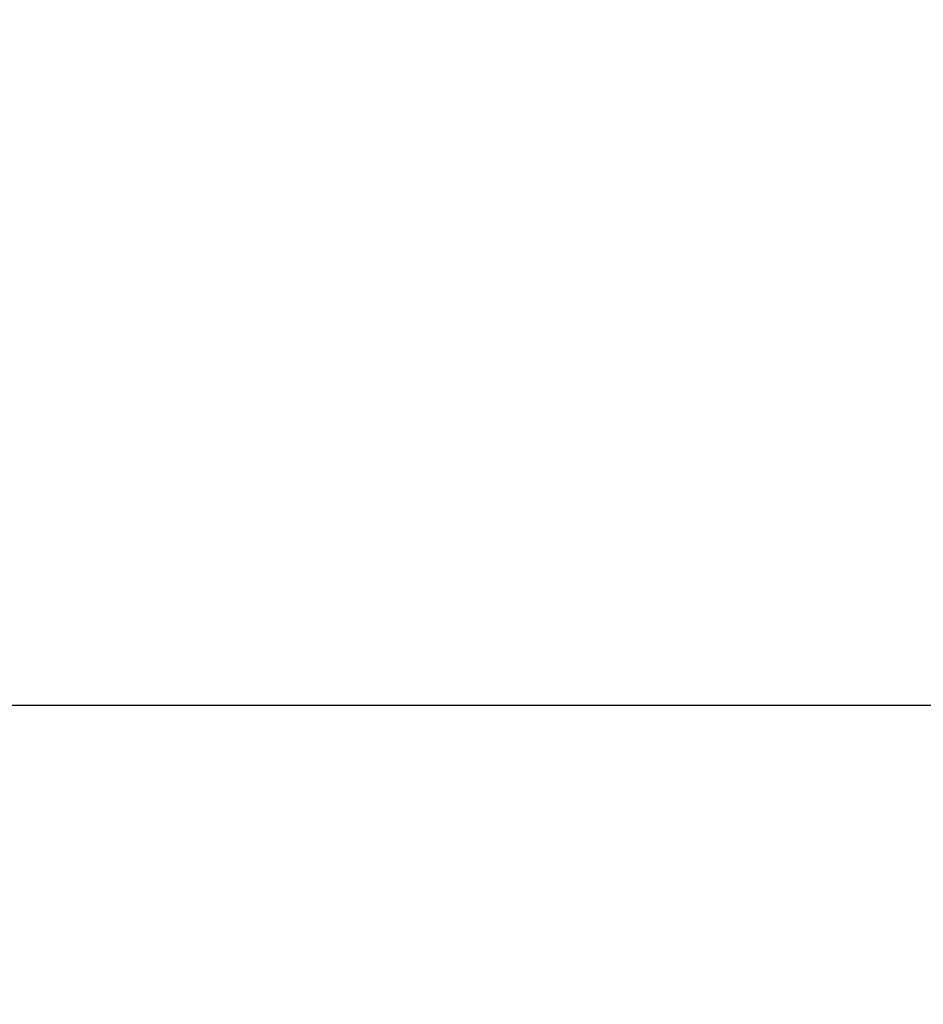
# Model space of a CAD drawing. Header units: millimetres. Extents: x -424979 to 718034, y -72486 to 344972.
# Tile 12 of 256: x 411292 to 412690, y 791 to 2315. Entities that reach past the tile are written whole.
import ezdxf
from ezdxf import colors
from ezdxf.entities.mleader import LeaderData, LeaderLine
from ezdxf.math import Vec2, Vec3

# ---------------------------------------------------------------- set-up
doc = ezdxf.new("R2010")
doc.units = ezdxf.units.MM
doc.header["$MEASUREMENT"] = 0
doc.layers.add('IS_KLIM Opis_Średnice', color=7, linetype='Continuous', lineweight=9)

msp = doc.modelspace()

# ---------------------------------------------------------------- leaders
at = {"layer": 'IS_KLIM Opis_Średnice', "ltscale": 30}
ml = msp.add_multileader_mtext('Standard', dxfattribs=at)
ml.set_content('{\\fArial|b0|i0|c238|p0;\\C7;Typ: Jednostka wewnętrzna \\P\\P\\pi0,l2.25,a0.5,sm1,q*;\\H0.916667x;\\C256;- moc chłodnicza z tabelą poniżej (płynna regulacja),\\P- spręż 0-90Pa, fabryczna nastawa 25Pa,\\P- min. cztery biegi, maksymalne ciśnienie akustyczne na \\A1;poszcz. biegach: 25/26/27/28 dB(A)\\P\\pi2.25,l0;- zasilanie z agregatu, sterownik przewodowy.', color=256)
ml.set_leader_properties()
ml.build(insert=Vec2(0, 0))
ml.multileader.update_dxf_attribs({"text_left_attachment_type": 6, "text_right_attachment_type": 6, "dogleg_length": 0.36, "arrow_head_size": 12})
ctx = ml.context
ctx.base_point, ctx.char_height, ctx.arrow_head_size, ctx.landing_gap_size, ctx.plane_origin = Vec3(399283.8, 1253.5), 600, 12, 6, Vec3(411122.5, -2258.9)
ctx.left_attachment, ctx.right_attachment = 6, 6
notes = []
notes.append((ctx, [(0, (1, 1, 0), (430719.7, 1253.5), (-1, 0), 1.08, [(0, [(430709.7, 1253.5)], 256, [])])]))
ctx.mtext.insert, ctx.mtext.width, ctx.mtext.defined_height, ctx.mtext.flow_direction = Vec3(399289.8, 2015.2), 35493.623, 5800, 5
ctx.mtext.has_bg_fill, ctx.mtext.bg_color, ctx.mtext.bg_scale_factor, ctx.mtext.bg_transparency, ctx.mtext.use_window_bg_color = 1, -939524096, 1.5, 0, 1
for ctx, leaders in notes:
    for number, flags, end, landing, length, lines in leaders:
        leader = LeaderData()
        leader.index, (leader.has_last_leader_line, leader.has_dogleg_vector, leader.attachment_direction) = number, flags
        leader.last_leader_point, leader.dogleg_vector, leader.dogleg_length = Vec3(end), Vec3(landing), length
        for number, points, colour, breaks in lines:
            line = LeaderLine()
            line.index, line.vertices, line.color, line.breaks = number, Vec3.list(points), colors.encode_raw_color(colour), breaks
            leader.lines.append(line)
        ctx.leaders.append(leader)

doc.saveas('drawing.dxf')
